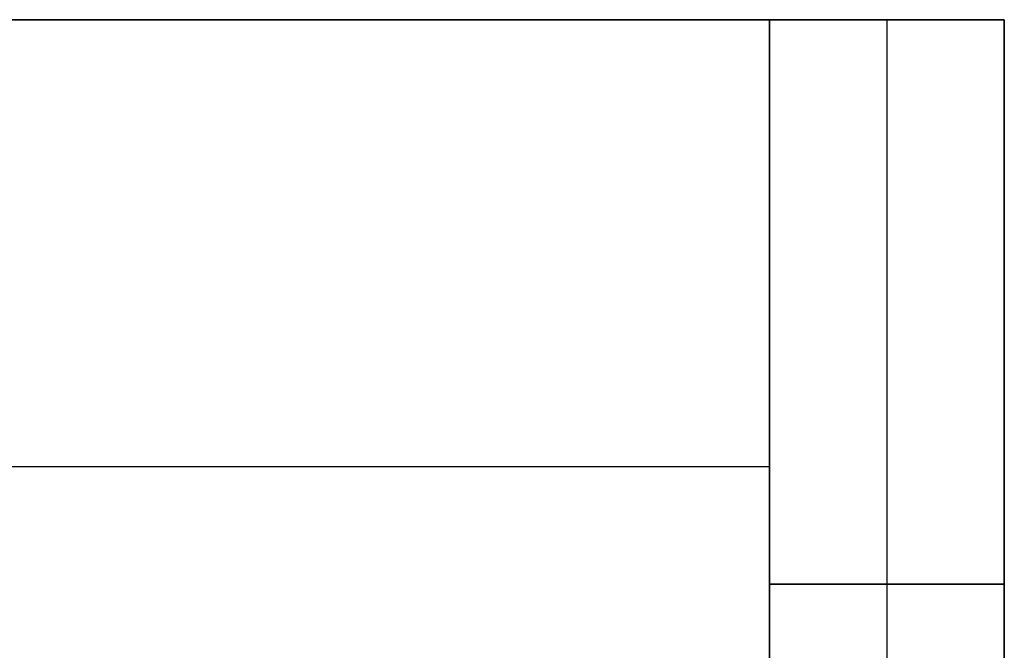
# Model space of a CAD drawing. Header units: millimetres. Extents: x -368 to 368, y -356 to 344.
# Tile 232 of 256: x -155 to -92, y 289 to 329. Entities that reach past the tile are written whole.
import ezdxf

# ---------------------------------------------------------------- set-up
doc = ezdxf.new("R2010")
doc.units = ezdxf.units.MM
doc.layers.add('Livello 01', color=7, linetype='Continuous')

# ---------------------------------------------------------------- blocks, each defined once
blk = doc.blocks.new('MCP144A17_02')
at = {"layer": 'Livello 01', "color": 253, "true_color": 0x999999}
for p, q in [((-36, 172.5, 7.5), (36, 172.5, 7.5)), ((-36, -172.5, 7.5), (-36, 172.5, 7.5)), ((0, 172.5, 15), (0, 172.5)), ((0, -172.5, 15), (0, 172.5, 15)), ((0, -172.5), (0, 172.5)), ((36, 172.5, 7.5), (36, -172.5, 7.5)), ((-36, 0), (-36, 0, 15)), ((36, 0, 15), (-36, 0, 15)), ((36, 0), (-36, 0)), ((36, 0), (36, 0, 15)), ((-36, -172.5, 7.5), (36, -172.5, 7.5)), ((0, -172.5), (0, -172.5, 15))]:
    blk.add_line(p, q, dxfattribs=at)
for points in [[(-36, 172.5), (36, 172.5)], [(-36, 172.5, 15), (-36, 172.5)], [(36, 172.5, 15), (-36, 172.5, 15)], [(-36, -172.5), (-36, 172.5)], [(-36, 172.5, 15), (-36, -172.5, 15)], [(36, 172.5), (36, -172.5)], [(36, 172.5, 15), (36, 172.5)], [(36, -172.5, 15), (36, 172.5, 15)], [(-36, -172.5, 15), (-36, -172.5)], [(36, -172.5), (-36, -172.5)], [(-36, -172.5, 15), (36, -172.5, 15)], [(36, -172.5), (36, -172.5, 15)]]:
    blk.add_open_spline(points, degree=1, dxfattribs=at)
blk = doc.blocks.new('MCP144A18_02')
at = {"layer": 'Livello 01', "color": 253, "true_color": 0x999999}
for p, q in [((-28.5, 100, 7.5), (28.5, 100, 7.5)), ((-28.5, -100, 7.5), (-28.5, 100, 7.5)), ((0, 100), (0, 100, 15)), ((0, -100, 15), (0, 100, 15)), ((0, -100), (0, 100)), ((28.5, 100, 7.5), (28.5, -100, 7.5))]:
    blk.add_line(p, q, dxfattribs=at)
for points in [[(-28.5, 100), (28.5, 100)], [(-28.5, 100, 15), (-28.5, 100)], [(28.5, 100, 15), (-28.5, 100, 15)], [(-28.5, -100), (-28.5, 100)], [(-28.5, 100, 15), (-28.5, -100, 15)], [(28.5, 100), (28.5, -100)], [(28.5, 100, 15), (28.5, 100)], [(28.5, -100, 15), (28.5, 100, 15)]]:
    blk.add_open_spline(points, degree=1, dxfattribs=at)
blk = doc.blocks.new('MCA144A01_04')
at = {"layer": 'Livello 01', "extrusion": (-1, -3.08781e-16, 6.85631e-32), "rotation": 90.00000000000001}
blk.add_blockref('MCP144A17_02', (-12.75, -589, 92.5), dxfattribs=at)
at = {"layer": 'Livello 01', "extrusion": (-3.08781e-16, 1, -2.22045e-16), "rotation": 90}
blk.add_blockref('MCP144A18_02', (207.5, -596.5, 170.25), dxfattribs=at)
at = {"layer": 'Livello 01', "extrusion": (3.13922e-16, -1, -8.32667e-17), "rotation": 270}
blk.add_blockref('MCP144A18_02', (-207.5, -596.5, 144.75), dxfattribs=at)

msp = doc.modelspace()

# ---------------------------------------------------------------- block references
at = {"layer": 'Livello 01', "extrusion": (0, -1, -5.55112e-16)}
msp.add_blockref('MCA144A01_04', (0, -284.03, 295.97), dxfattribs=at)

doc.saveas('drawing.dxf')
